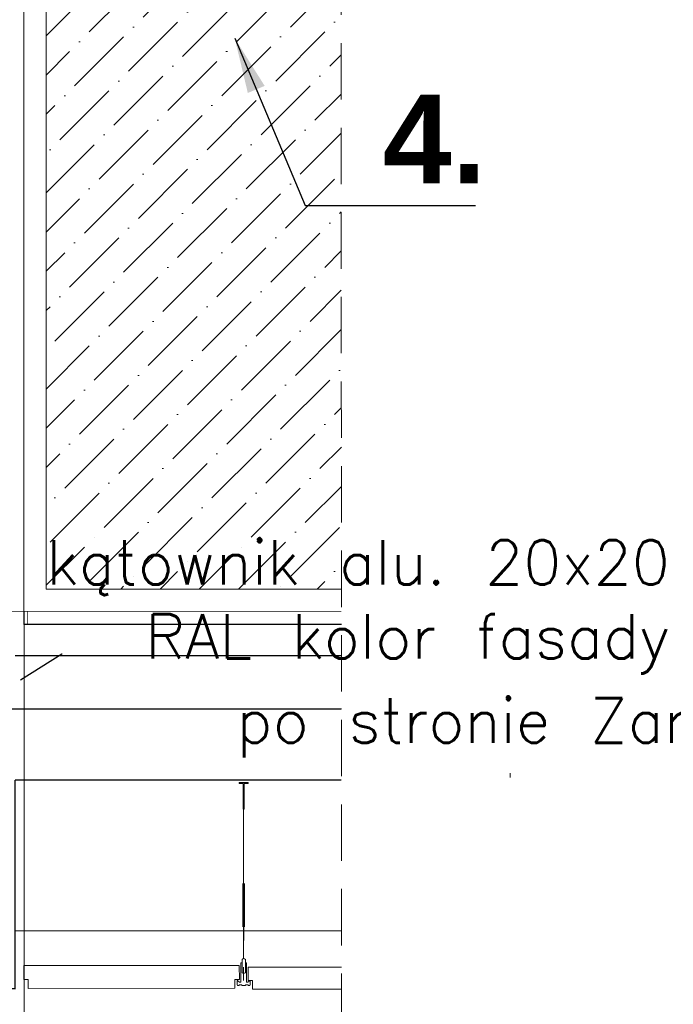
# Model space of a CAD drawing. Extents: x 4615668 to 9294084, y 5325188 to 10688993.
# Tile 182 of 256: x 4635782 to 4635929, y 5331933 to 5332155. Entities that reach past the tile are written whole.
import ezdxf
from ezdxf import colors
from ezdxf.entities.mleader import LeaderData, LeaderLine
from ezdxf.math import Vec2, Vec3

# ---------------------------------------------------------------- set-up
doc = ezdxf.new("R2010")
doc.units = 0
doc.header["$MEASUREMENT"] = 0
doc.linetypes.add('DASHED', pattern=[19.05, 12.7, -6.35])
for name, color, linetype, lineweight in [('A_wymiary', 152, 'Continuous', 5), ('K-OPISY', 252, 'Continuous', 15), ('posadzka', 94, 'Continuous', 15), ('tynk', 252, 'Continuous', 5), ('wieszaki suf.p.', 253, 'Continuous', 5), ('Wymiat 100', 251, 'Continuous', 5)]:
    doc.layers.add(name, color=color, linetype=linetype, lineweight=lineweight)
for name, color, linetype in [('K_WIDOK', 8, 'Continuous'), ('OPIS', 7, 'Continuous'), ('sciany', 1, 'Continuous'), ('sufit_pod', 90, 'Continuous')]:
    doc.layers.add(name, color=color, linetype=linetype)
doc.styles.add('Arial Narrow 20', font='arial.ttf', dxfattribs={"height": 20})
doc.styles.add('Simplex', font='simplex.shx')
doc.styles.get("Standard").update_dxf_attribs({"font": 'txt.shx'})
doc.dimstyles.new('1do50', dxfattribs={"dimscale": 5, "dimtxt": 2.5, "dimasz": 2.5, "dimexe": 2.5, "dimexo": 0.5, "dimgap": 1, "dimtad": 1, "dimdec": 1, "dimrnd": 0.5, "dimzin": 12, "dimdsep": 46, "dimtxsty": 'Simplex', "dimblk": 'OBLIQUE', "dimcen": 0.5, "dimdle": 2.5, "dimclrd": 256, "dimclre": 256, "dimclrt": 256, "dimadec": 1, "dimazin": 3, "dimtfac": 1, "dimtdec": 1, "dimtix": 1, "dimtmove": 0, "dimatfit": 3, "dimfxl": 0, "dimtolj": 1, "dimtzin": 0, "dimarcsym": 0})

# ---------------------------------------------------------------- blocks, each defined once
blk = doc.blocks.new('G$CDA4F7F8F')
at = {"layer": 'wieszaki suf.p.'}
for p, q in [((1.46, 6.08), (1.46, 41.58)), ((1.47, 14.07), (1.46, 6.08))]:
    blk.add_line(p, q, dxfattribs=at)
at = {"layer": 'wieszaki suf.p.', "linetype": 'Continuous'}
for p, q in [((1.26, 13.27), (1.26, 22.99)), ((1.66, 13.27), (1.66, 22.99))]:
    blk.add_line(p, q, dxfattribs=at)
at = {"layer": 'wieszaki suf.p.'}
blk.add_lwpolyline([(1.56, 39.72), (1.36, 39.72), (1.36, 45.52), (0.46, 45.52), (0.46, 45.72), (2.46, 45.72), (2.46, 45.52), (1.56, 45.52)], close=True, dxfattribs=at)
for points in [[(0.86, 5.16), (1.09, 5.16), (1.09, 2.91, 0.309747), (1.84, 2.91), (1.84, 5.16), (2.07, 5.16), (2.07, 1.37, 0.050199), (2.1, 0.88, 0.462729), (2.41, 0.81), (2.76, 1.11, -0.591447), (2.92, 1.04), (2.92, 0.14, -0.336476), (2.79, 0), (2.51, 0), (2.51, 0.2), (1.85, 0.2), (1.85, 0), (1.08, 0), (1.08, 0.2), (0.42, 0.2), (0.42, 0), (0.14, 0, -0.336476), (0, 0.14), (0, 1.04, -0.591447), (0.17, 1.11), (0.52, 0.81, 0.462729), (0.82, 0.88, 0.050199), (0.86, 1.37)], [(1.09, 5.16), (1.09, 5.91, -0.440677), (1.84, 5.91), (1.84, 2.91, -0.309747), (1.09, 2.91)]]:
    blk.add_lwpolyline(points, format="xyb", close=True, dxfattribs=at)
blk = doc.blocks.new('_Oblique')
at = {"color": 0, "linetype": 'ByBlock', "lineweight": -2}
blk.add_line((-0.5, -0.5), (0.5, 0.5), dxfattribs=at)

msp = doc.modelspace()

# ---------------------------------------------------------------- hatches: boundary and pattern name
at = {"layer": 'Wymiat 100', "lineweight": 0, "ltscale": 40}
h = msp.add_hatch(dxfattribs=at)
h.set_pattern_fill('ANSI36', color=4, scale=50)
h.set_pattern_definition([(45, (-1294.7355, 3129.2805), (3.314563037, 12.1533978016), [15.625, -3.125, 0, -3.125])])
h.paths.add_polyline_path([(4635854.516, 5332026.779), (4635788.038, 5332026.779), (4635788.03, 5332316.836), (4635854.416, 5332316.836)])

# ---------------------------------------------------------------- linework, layer by layer
at = {"lineweight": 0, "ltscale": 40}
msp.add_line((4635892.501, 5331984.359), (4635892.501, 5331985.297), dxfattribs=at)
at = {"color": 1, "lineweight": 0, "ltscale": 40}
msp.add_lwpolyline([(4635751.03, 5331999.777), (4635854.525, 5331999.777)], dxfattribs=at)
at = {"layer": 'K_WIDOK', "lineweight": 0, "ltscale": 40}
msp.add_line((4635854.542, 5331949.779), (4635781.041, 5331949.779), dxfattribs=at)
at = {"layer": 'posadzka', "lineweight": 0, "ltscale": 40, "const_width": 0.15}
for points in [[(4635751.035, 5332021.779), (4635783.047, 5332021.778), (4635783.83, 5332021.779), (4635783.83, 5332018.779)], [(4635783.038, 5332021.779), (4635854.518, 5332021.779)]]:
    msp.add_lwpolyline(points, dxfattribs=at)
at = {"layer": 'sciany', "ltscale": 40}
for p, q in [((4635854.519, 5332018.779), (4635783.038, 5332018.779)), ((4635854.521, 5332011.777), (4635781.03, 5332011.777))]:
    msp.add_line(p, q, dxfattribs=at)
at = {"layer": 'sciany', "ltscale": 40, "const_width": 0.3}
for points in [[(4635781.03, 5331983.777), (4635781.03, 5331950.748), (4635781.041, 5331936.78), (4635751.035, 5331936.779), (4635751.03, 5331999.777), (4635854.525, 5331999.777)], [(4635854.531, 5331983.777), (4635781.03, 5331983.777)]]:
    msp.add_lwpolyline(points, dxfattribs=at)
at = {"layer": 'sufit_pod', "lineweight": 0, "ltscale": 40}
for p, q in [((4635832.504, 5331941.653), (4635832.506, 5331938.653)), ((4635833.504, 5331941.653), (4635833.506, 5331938.653))]:
    msp.add_line(p, q, dxfattribs=at)
msp.add_lwpolyline([(4635784.003, 5331938.863), (4635784.002, 5331936.863), (4635830.531, 5331936.866), (4635830.533, 5331938.866), (4635831.533, 5331938.865), (4635831.527, 5331941.99), (4635782.997, 5331941.989), (4635783.003, 5331938.864)], close=True, dxfattribs=at)
msp.add_lwpolyline([(4635854.547, 5331936.666), (4635834.507, 5331936.654), (4635834.506, 5331938.654), (4635833.506, 5331938.653), (4635833.504, 5331941.653), (4635854.545, 5331941.666)], dxfattribs=at)
at = {"layer": 'tynk', "lineweight": 0, "ltscale": 40}
msp.add_line((4635783.038, 5331658.885), (4635783.047, 5332021.779), dxfattribs=at)
msp.add_lwpolyline([(4635783.038, 5332018.779), (4635783.038, 5332018.779), (4635783.03, 5332344.778)], dxfattribs=at)
at = {"layer": 'Wymiat 100', "color": 253, "linetype": 'DASHED', "lineweight": 0}
msp.add_line((4635854.382, 5332416.446), (4635854.663, 5331599.2), dxfattribs=at)
at = {"layer": 'Wymiat 100', "color": 4, "lineweight": 0, "ltscale": 40}
msp.add_lwpolyline([(4635854.416, 5332316.836), (4635788.03, 5332316.836), (4635788.038, 5332026.779), (4635854.516, 5332026.779)], dxfattribs=at)

# ---------------------------------------------------------------- block references
at = {"lineweight": 0, "ltscale": 40}
msp.add_blockref('G$CDA4F7F8F', (4635831.044, 5331937.477), dxfattribs=at)

# ---------------------------------------------------------------- texts
at = {"layer": 'K-OPISY', "insert": (4635863.832, 5332118.155), "char_height": 20, "attachment_point": 7, "style": 'Arial Narrow 20'}
msp.add_mtext('{\\fArial|b1|i0|c238|p34;\\C0;4.}', dxfattribs=at)

# ---------------------------------------------------------------- leaders
at = {"layer": 'A_wymiary', "ltscale": 40}
ml = msp.add_multileader_mtext('Standard', dxfattribs=at)
ml.set_content('{\\C146;\\c9000464;kątownik alu. 20x20\\P RAL kolor fasady}', color=4)
ml.set_leader_properties()
ml.build(insert=Vec2(0, 0))
ml.multileader.update_dxf_attribs({"text_right_attachment_type": 6, "dogleg_length": 0.036, "arrow_head_size": 0.018})
ctx = ml.context
ctx.base_point, ctx.char_height, ctx.arrow_head_size, ctx.landing_gap_size, ctx.plane_origin = Vec3(4635763.472, 5332031.118), 10, 0.018, 0.009, Vec3(4635860.913, 5332074.303)
ctx.right_attachment, ctx.text_align_type = 6, 2
notes = []
notes.append((ctx, [(0, (1, 1, 0), (4635763.436, 5332031.118), (1, 0), 0.036, [(0, [(4635745.932, 5332021.567)], 0, [])])]))
ctx.mtext.insert, ctx.mtext.width, ctx.mtext.defined_height, ctx.mtext.alignment, ctx.mtext.flow_direction = Vec3(4635928.481, 5332037.785), 1666.43207, 407.48, 3, 5
ml = msp.add_multileader_mtext('Standard', dxfattribs=at)
ml.set_content('wykończenie\\Ppo stronie Zamawiającego', color=4)
ml.set_leader_properties()
ml.build(insert=Vec2(0, 0))
ml.multileader.update_dxf_attribs({"text_right_attachment_type": 6, "dogleg_length": 0.036, "arrow_head_size": 0.018})
ctx = ml.context
ctx.base_point, ctx.char_height, ctx.arrow_head_size, ctx.landing_gap_size, ctx.plane_origin = Vec3(4635791.611, 5332012.191), 10, 0.018, 0.009, Vec3(4635613.586, 5332000.857)
ctx.right_attachment, ctx.text_align_type = 6, 2
notes.append((ctx, [(0, (1, 1, 0), (4635791.575, 5332012.191), (1, 0), 0.036, [(0, [(4635782.271, 5332006.34)], 0, [])])]))
ctx.mtext.insert, ctx.mtext.width, ctx.mtext.defined_height, ctx.mtext.alignment, ctx.mtext.flow_direction = Vec3(4636013.287, 5332018.858), 1666.43207, 407.48, 3, 5
at = {"layer": 'K-OPISY', "annotation_type": 0, "has_hookline": 1, "hookline_direction": 0, "text_width": 20.859}
msp.add_leader([(4635830.498, 5332150.839), (4635846.332, 5332113.155), (4635858.832, 5332113.155)], dimstyle='1do50', override={"dimgap": 1, "dimtad": 1}, dxfattribs=at)
at = {"layer": 'OPIS', "lineweight": 5, "ltscale": 0.7}
ml = msp.add_multileader_mtext('Standard', dxfattribs=at)
ml.set_content('{\\C146;\\c9000464;kątownik alu. 20x20\\P RAL kolor fasady}', color=4)
ml.set_leader_properties()
ml.build(insert=Vec2(0, 0))
ml.multileader.update_dxf_attribs({"text_left_attachment_type": 6, "text_right_attachment_type": 6, "dogleg_length": 1, "arrow_head_size": 1.5})
ctx = ml.context
ctx.base_point, ctx.char_height, ctx.arrow_head_size, ctx.landing_gap_size, ctx.plane_origin = Vec3(4635760.323, 5331924.144), 1.5, 1.5, 0.288, Vec3(4635856.8, 5331967.329)
ctx.left_attachment, ctx.right_attachment = 6, 6
notes.append((ctx, [(0, (1, 1, 0), (4635759.323, 5331924.144), (1, 0), 1, [(0, [(4635746.251, 5331935.067)], 0, [])])]))
ctx.mtext.insert, ctx.mtext.width, ctx.mtext.defined_height, ctx.mtext.flow_direction = Vec3(4635760.611, 5331926.144), 1666.43207, 407.48, 5
for ctx, leaders in notes:
    for number, flags, end, landing, length, lines in leaders:
        leader = LeaderData()
        leader.index, (leader.has_last_leader_line, leader.has_dogleg_vector, leader.attachment_direction) = number, flags
        leader.last_leader_point, leader.dogleg_vector, leader.dogleg_length = Vec3(end), Vec3(landing), length
        for number, points, colour, breaks in lines:
            line = LeaderLine()
            line.index, line.vertices, line.color, line.breaks = number, Vec3.list(points), colors.encode_raw_color(colour), breaks
            leader.lines.append(line)
        ctx.leaders.append(leader)

doc.saveas('drawing.dxf')
